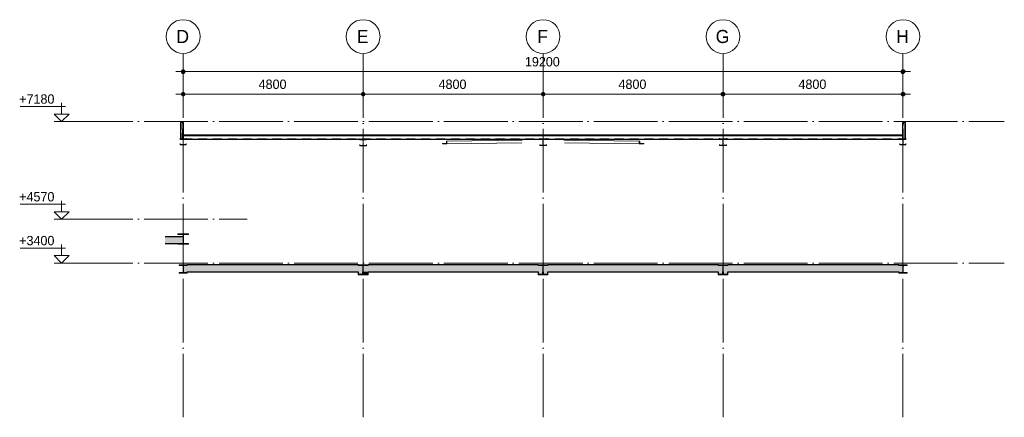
# Model space of a CAD drawing. Header units: millimetres. Extents: x -1359 to 538036, y -4592 to 9900.
# Tile 34 of 43: x 433131 to 459396, y -719 to 9900. Entities that reach past the tile are written whole.
import ezdxf

# ---------------------------------------------------------------- set-up
doc = ezdxf.new("R2010")
doc.units = ezdxf.units.MM
for name, pattern in [('Overhead', [396.875, 238.125, -158.75]), ('WSP_hartlijn', [800, 500, -100, 100, -100]), ('WSP_hhidden', [250, 150, -100]), ('WSP_stramienlijn', [2000, 1700, -150, 0, -150])]:
    doc.linetypes.add(name, pattern=pattern)
for name, color, linetype, lineweight in [('00_algemeen - 0_18mm', 1, 'Continuous', 13), ('00_algemeen - hartlijn', 7, 'WSP_hartlijn', 13), ('00_algemeen - hhidden - 0_13mm', 7, 'WSP_hhidden', 13), ('00_algemeen - overhead', 7, 'Overhead', 13), ('00_maatvoering', 8, 'Continuous', 13), ('00_maatvoering-100', 8, 'Continuous', 13), ('07_stramien', 4, 'Continuous', 13), ('07_stramien - levels', 7, 'Continuous', 13), ('23_vloeren', 2, 'Continuous', 18), ('23_vloeren - hatch', 1, 'Continuous', 18), ('23_vloeren -cut-', 3, 'Continuous', 25), ('28_hoofddraagconstructies - kolommen en liggers', 1, 'Continuous', 13), ('28_hoofddraagconstructies - kolommen en liggers - staal', 1, 'Continuous', 13), ('28_hoofddraagconstructies - kolommen en liggers - staal -cut-', 2, 'Continuous', 13)]:
    doc.layers.add(name, color=color, linetype=linetype, lineweight=lineweight)
doc.styles.add('Revittext', font='txt', dxfattribs={"height": 250})
doc.styles.add('Revittext_2', font='txt', dxfattribs={"height": 350})
doc.dimstyles.new('WSP_25_-_transparant', dxfattribs={"dimscale": 304.8, "dimtxt": 252.223969, "dimasz": 1.312336, "dimexe": 0.656168, "dimexo": 0.0625, "dimgap": 0.213255, "dimtad": 1, "dimdec": 0, "dimzin": 0, "dimdsep": 46, "dimtxsty": 'Revittext', "dimblk1": 'DOTSMALL', "dimblk2": 'DOTSMALL', "dimsah": 1, "dimcen": 0.09, "dimdle": 0.656168, "dimazin": 0, "dimtfac": 1, "dimtdec": 4, "dimtix": 1, "dimtmove": 0, "dimatfit": 3, "dimfxl": 0.656168, "dimfxlon": 1, "dimtvp": 1, "dimtolj": 1, "dimtzin": 0, "dimarcsym": 2})

# ---------------------------------------------------------------- blocks, each defined once
blk = doc.blocks.new('Floors 3 - Floors 3-1340461-as 3_')
at = {"layer": '23_vloeren - hatch', "linetype": 'WSP_hhidden', "lineweight": 13}
h = blk.add_hatch(color=256, dxfattribs=at)
h.paths.add_polyline_path([(33829, 3107), (33930, 3107), (33930, 3170), (33805, 3170), (33805, 3131), (33808, 3119), (33817, 3111)])
h.paths.add_polyline_path([(33771, 3107), (33783, 3111), (33792, 3119), (33795, 3131), (33795, 3170), (33670, 3170), (33670, 3107)])
h.paths.add_polyline_path([(29130, 3107), (29130, 3170), (29005, 3170), (29005, 3131), (29008, 3119), (29017, 3111), (29029, 3107)])
h.paths.add_polyline_path([(28971, 3107), (28983, 3111), (28992, 3119), (28995, 3131), (28995, 3170), (28870, 3170), (28870, 3107)])
h.paths.add_polyline_path([(38577, 3146), (38590, 3151), (38595, 3164), (38595, 3170), (38490, 3170), (38490, 3146)])
at = {"layer": '23_vloeren -cut-'}
for p, q in [((28870, 3170), (28870, 3107)), ((28995, 3131), (28995, 3170)), ((29005, 3170), (29005, 3131)), ((29130, 3107), (29130, 3170)), ((33670, 3170), (33670, 3107)), ((33795, 3131), (33795, 3170)), ((33805, 3170), (33805, 3131)), ((33930, 3107), (33930, 3170)), ((38490, 3170), (38490, 3146)), ((38595, 3164), (38595, 3170)), ((28870, 3107), (28971, 3107)), ((29029, 3107), (29130, 3107)), ((33670, 3107), (33771, 3107)), ((33829, 3107), (33930, 3107)), ((38490, 3146), (38577, 3146))]:
    blk.add_line(p, q, dxfattribs=at)
for centre, radius, start, end in [((38577, 3164), 18, 270, 0), ((28971, 3131), 24, 270, 0), ((29029, 3131), 24, 180, 270), ((33771, 3131), 24, 270, 0), ((33829, 3131), 24, 180, 270)]:
    blk.add_arc(centre, radius, start, end, dxfattribs=at)
blk = doc.blocks.new('Floors 5 - Floors 5-1342812-as 3_')
at = {"layer": '23_vloeren - hatch', "linetype": 'WSP_hhidden', "lineweight": 13}
blk.add_hatch(color=256, dxfattribs=at).paths.add_polyline_path([(24330, 3107), (24330, 3170), (24205, 3170), (24205, 3131), (24208, 3120), (24217, 3111), (24229, 3107)])
at = {"layer": '23_vloeren -cut-'}
for p, q in [((24205, 3170), (24205, 3131)), ((24330, 3107), (24330, 3170)), ((24229, 3107), (24330, 3107))]:
    blk.add_line(p, q, dxfattribs=at)
blk.add_arc((24229, 3131), 24, 180, 270, dxfattribs=at)
blk = doc.blocks.new('Floors 7 - Floors 7-1343910-as 3_')
at = {"layer": '23_vloeren - hatch', "linetype": 'WSP_hhidden', "lineweight": 13}
h = blk.add_hatch(color=256, dxfattribs=at)
h.paths.add_polyline_path([(24171, 3107), (24183, 3111), (24192, 3120), (24195, 3131), (24195, 3170), (24070, 3170), (24070, 3107), (24143, 3107)])
h.paths.add_polyline_path([(19510, 3146), (19510, 3170), (19405, 3170), (19405, 3164), (19410, 3151), (19423, 3146)])
at = {"layer": '23_vloeren -cut-'}
for p, q in [((19405, 3170), (19405, 3164)), ((19510, 3146), (19510, 3170)), ((24070, 3170), (24070, 3107)), ((24195, 3131), (24195, 3170)), ((19423, 3146), (19510, 3146)), ((24070, 3107), (24171, 3107))]:
    blk.add_line(p, q, dxfattribs=at)
for centre, radius, start, end in [((19423, 3164), 18, 180, 270), ((24171, 3131), 24, 270, 0)]:
    blk.add_arc(centre, radius, start, end, dxfattribs=at)
blk = doc.blocks.new('28_WSP_SF_staal - HE v21-0 - HE180A-1315593-as 3_')
at = {"layer": '28_hoofddraagconstructies - kolommen en liggers', "linetype": 'WSP_hhidden'}
blk.add_line((33800, 6732), (33800, 6707), dxfattribs=at)
blk = doc.blocks.new('28_WSP_SF_staal - HE v21-0 - HE180A-1315366-as 3_')
at = {"layer": '28_hoofddraagconstructies - kolommen en liggers', "linetype": 'WSP_hhidden'}
blk.add_line((24200, 6729), (24200, 6705), dxfattribs=at)
blk = doc.blocks.new('28_WSP_SC_staal - RHS v18-0 - SHSC 80x80x4 - S275-1295131-as 3_')
at = {"layer": '00_algemeen - hartlijn'}
blk.add_line((19370, 6720), (19370, 7150), dxfattribs=at)
at = {"layer": '00_algemeen - hhidden - 0_13mm'}
for p, q in [((19334, 6720), (19334, 7150)), ((19406, 6824), (19406, 7150))]:
    blk.add_line(p, q, dxfattribs=at)
at = {"layer": '28_hoofddraagconstructies - kolommen en liggers', "linetype": 'WSP_hhidden'}
blk.add_line((19406, 6720), (19406, 6824), dxfattribs=at)
blk = doc.blocks.new('28_WSP_SC_staal - RHS v18-0 - SHSC 80x80x4 - S275-1295136-as 3_')
at = {"layer": '00_algemeen - hartlijn'}
blk.add_line((38630, 6720), (38630, 7150), dxfattribs=at)
at = {"layer": '00_algemeen - hhidden - 0_13mm'}
for p, q in [((38594, 6824), (38594, 7150)), ((38666, 6720), (38666, 7150))]:
    blk.add_line(p, q, dxfattribs=at)
at = {"layer": '28_hoofddraagconstructies - kolommen en liggers', "linetype": 'WSP_hhidden'}
blk.add_line((38594, 6720), (38594, 6824), dxfattribs=at)
blk = doc.blocks.new('28_WSP_SF_staal - HFL v21-0 - Lequ 70x70x7-1304589-as 3_')
at = {"layer": '28_hoofddraagconstructies - kolommen en liggers', "linetype": 'WSP_hhidden'}
blk.add_hatch(color=256, dxfattribs=at).paths.add_polyline_path([(26316, 6586), (26433, 6587), (26433, 6657), (26427, 6657), (26421, 6653), (26420, 6600), (26417, 6597), (26412, 6595), (26406, 6594), (26319, 6593), (26316, 6589)])
blk.add_line((26406, 6594), (26406, 6594), dxfattribs=at)
at = {"layer": '28_hoofddraagconstructies - kolommen en liggers - staal'}
for p, q in [((26410, 6594), (26324, 6593)), ((28446, 6680), (26429, 6657)), ((26433, 6587), (28433, 6610))]:
    blk.add_line(p, q, dxfattribs=at)
at = {"layer": '28_hoofddraagconstructies - kolommen en liggers - staal -cut-'}
for p, q in [((26316, 6589), (26316, 6586)), ((26316, 6586), (26433, 6587)), ((26406, 6594), (26333, 6594)), ((26421, 6653), (26421, 6603)), ((26433, 6587), (26433, 6657))]:
    blk.add_line(p, q, dxfattribs=at)
at = {"layer": '28_hoofddraagconstructies - kolommen en liggers - staal -cut-', "flags": 128}
for points in [[(26324, 6593), (26322, 6593), (26321, 6593), (26319, 6593), (26318, 6592), (26317, 6591), (26317, 6591), (26316, 6590), (26316, 6589)], [(26410, 6594), (26409, 6594), (26406, 6594)], [(26421, 6603), (26421, 6601), (26420, 6600), (26419, 6598), (26417, 6597), (26415, 6596), (26412, 6595), (26410, 6594)], [(26429, 6657), (26427, 6657), (26426, 6657), (26424, 6656), (26423, 6656), (26422, 6655), (26422, 6654), (26421, 6654), (26421, 6653)]]:
    blk.add_lwpolyline(points, dxfattribs=at)
blk = doc.blocks.new('28_WSP_SF_staal - HFL v21-0 - Lequ 70x70x7-1304587-as 3_')
at = {"layer": '28_hoofddraagconstructies - kolommen en liggers', "linetype": 'WSP_hhidden'}
blk.add_hatch(color=256, dxfattribs=at).paths.add_polyline_path([(31684, 6586), (31684, 6589), (31679, 6593), (31676, 6593), (31588, 6595), (31581, 6598), (31579, 6601), (31579, 6603), (31579, 6653), (31571, 6657), (31567, 6657), (31567, 6587)])
blk.add_line((31594, 6594), (31594, 6594), dxfattribs=at)
at = {"layer": '28_hoofddraagconstructies - kolommen en liggers - staal'}
for p, q in [((31571, 6657), (29554, 6680)), ((29567, 6610), (31567, 6587)), ((31676, 6593), (31590, 6594))]:
    blk.add_line(p, q, dxfattribs=at)
at = {"layer": '28_hoofddraagconstructies - kolommen en liggers - staal -cut-'}
for p, q in [((31567, 6657), (31567, 6587)), ((31567, 6587), (31684, 6586)), ((31579, 6603), (31579, 6653)), ((31667, 6594), (31594, 6594)), ((31684, 6586), (31684, 6589))]:
    blk.add_line(p, q, dxfattribs=at)
at = {"layer": '28_hoofddraagconstructies - kolommen en liggers - staal -cut-', "flags": 128}
for points in [[(31579, 6653), (31579, 6654), (31578, 6654), (31578, 6655), (31577, 6656), (31576, 6656), (31574, 6657), (31573, 6657), (31571, 6657)], [(31590, 6594), (31588, 6595), (31585, 6596), (31583, 6597), (31581, 6598), (31580, 6600), (31579, 6601), (31579, 6603)], [(31594, 6594), (31591, 6594), (31590, 6594)], [(31684, 6589), (31684, 6590), (31683, 6591), (31683, 6591), (31682, 6592), (31681, 6593), (31679, 6593), (31678, 6593), (31676, 6593)]]:
    blk.add_lwpolyline(points, dxfattribs=at)
blk = doc.blocks.new('Level - Level-3995-as 3_')
at = {"layer": '07_stramien - levels'}
for p, q in [((15055, 3800), (16260, 3800)), ((16157, 3600), (16157, 3896)), ((15958, 3600), (16157, 3400)), ((15958, 3600), (16355, 3600)), ((16355, 3600), (16157, 3400)), ((16355, 3400), (15958, 3400))]:
    blk.add_line(p, q, dxfattribs=at)
blk = doc.blocks.new('Grid - Stramienbol 9_0mm-3500-as 3_')
at = {"layer": '07_stramien'}
blk.add_circle((19400, 9450), 450, dxfattribs=at)
blk = doc.blocks.new('DIMBLOCK89-as 3_')
at = {"layer": '00_maatvoering-100'}
h = blk.add_hatch(color=256, dxfattribs=at)
edge = h.paths.add_edge_path()
edge.add_arc((437493, 8513), 50, 0, 360)
h = blk.add_hatch(color=256, dxfattribs=at)
edge = h.paths.add_edge_path()
edge.add_arc((456693, 8513), 50, 0, 360)
for p, q in [((437493, 8713), (437493, 8313)), ((437493, 8513), (437493, 8713)), ((456693, 8713), (456693, 8313)), ((456693, 8513), (456693, 8713)), ((437293, 8513), (456893, 8513))]:
    blk.add_line(p, q, dxfattribs=at)
for centre in [(437493, 8513), (456693, 8513)]:
    blk.add_circle(centre, 50, dxfattribs=at)
at = {"layer": '00_maatvoering-100', "color": 0, "insert": (446608, 8901), "char_height": 250, "width": 1164.11, "attachment_point": 1, "line_spacing_factor": 0.931288, "style": 'Revittext'}
blk.add_mtext('19200', dxfattribs=at)
blk = doc.blocks.new('_DotSmall')
at = {"color": 0, "linetype": 'ByBlock', "const_width": 0.5}
blk.add_lwpolyline([(-0.0625, 0, 1), (0.0625, 0, 1)], format="xyb", close=True, dxfattribs=at)
blk = doc.blocks.new('DIMBLOCK90-as 3_')
at = {"layer": '00_maatvoering-100'}
h = blk.add_hatch(color=256, dxfattribs=at)
edge = h.paths.add_edge_path()
edge.add_arc((437493, 7913), 50, 0, 360)
h = blk.add_hatch(color=256, dxfattribs=at)
edge = h.paths.add_edge_path()
edge.add_arc((442293, 7913), 50, 0, 360)
for p, q in [((437293, 7913), (442293, 7913)), ((437493, 8113), (437493, 7713)), ((437493, 7913), (437493, 8113)), ((442293, 8113), (442293, 7713)), ((442293, 7913), (442293, 8113))]:
    blk.add_line(p, q, dxfattribs=at)
for centre in [(437493, 7913), (442293, 7913)]:
    blk.add_circle(centre, 50, dxfattribs=at)
at = {"layer": '00_maatvoering-100', "color": 0, "insert": (439505, 8301), "char_height": 250, "width": 931.29, "attachment_point": 1, "line_spacing_factor": 0.931288, "style": 'Revittext'}
blk.add_mtext('4800', dxfattribs=at)
blk = doc.blocks.new('DIMBLOCK91-as 3_')
at = {"layer": '00_maatvoering-100'}
h = blk.add_hatch(color=256, dxfattribs=at)
edge = h.paths.add_edge_path()
edge.add_arc((442293, 7913), 50, 0, 360)
h = blk.add_hatch(color=256, dxfattribs=at)
edge = h.paths.add_edge_path()
edge.add_arc((447093, 7913), 50, 0, 360)
for p, q in [((442293, 8113), (442293, 7713)), ((442293, 7913), (442293, 8113)), ((442293, 7913), (447093, 7913)), ((447093, 8113), (447093, 7713)), ((447093, 7913), (447093, 8113))]:
    blk.add_line(p, q, dxfattribs=at)
for centre in [(442293, 7913), (447093, 7913)]:
    blk.add_circle(centre, 50, dxfattribs=at)
at = {"layer": '00_maatvoering-100', "color": 0, "insert": (444305, 8301), "char_height": 250, "width": 931.29, "attachment_point": 1, "line_spacing_factor": 0.931288, "style": 'Revittext'}
blk.add_mtext('4800', dxfattribs=at)
blk = doc.blocks.new('DIMBLOCK92-as 3_')
at = {"layer": '00_maatvoering-100'}
h = blk.add_hatch(color=256, dxfattribs=at)
edge = h.paths.add_edge_path()
edge.add_arc((447093, 7913), 50, 0, 360)
h = blk.add_hatch(color=256, dxfattribs=at)
edge = h.paths.add_edge_path()
edge.add_arc((451893, 7913), 50, 0, 360)
for p, q in [((447093, 8113), (447093, 7713)), ((447093, 7913), (447093, 8113)), ((447093, 7913), (451893, 7913)), ((451893, 8113), (451893, 7713)), ((451893, 7913), (451893, 8113))]:
    blk.add_line(p, q, dxfattribs=at)
for centre in [(447093, 7913), (451893, 7913)]:
    blk.add_circle(centre, 50, dxfattribs=at)
at = {"layer": '00_maatvoering-100', "color": 0, "insert": (449105, 8301), "char_height": 250, "width": 931.29, "attachment_point": 1, "line_spacing_factor": 0.931288, "style": 'Revittext'}
blk.add_mtext('4800', dxfattribs=at)
blk = doc.blocks.new('DIMBLOCK93-as 3_')
at = {"layer": '00_maatvoering-100'}
h = blk.add_hatch(color=256, dxfattribs=at)
edge = h.paths.add_edge_path()
edge.add_arc((451893, 7913), 50, 0, 360)
h = blk.add_hatch(color=256, dxfattribs=at)
edge = h.paths.add_edge_path()
edge.add_arc((456693, 7913), 50, 0, 360)
for p, q in [((451893, 8113), (451893, 7713)), ((451893, 7913), (451893, 8113)), ((451893, 7913), (456893, 7913)), ((456693, 8113), (456693, 7713)), ((456693, 7913), (456693, 8113))]:
    blk.add_line(p, q, dxfattribs=at)
for centre in [(451893, 7913), (456693, 7913)]:
    blk.add_circle(centre, 50, dxfattribs=at)
at = {"layer": '00_maatvoering-100', "color": 0, "insert": (453905, 8301), "char_height": 250, "width": 931.29, "attachment_point": 1, "line_spacing_factor": 0.931288, "style": 'Revittext'}
blk.add_mtext('4800', dxfattribs=at)

msp = doc.modelspace()

# ---------------------------------------------------------------- hatches: boundary and pattern name
at = {"layer": '23_vloeren - hatch'}
msp.add_hatch(color=256, dxfattribs=at).paths.add_polyline_path([(437464.7, 3920), (437476.7, 3923.2), (437485.5, 3932), (437488.7, 3944), (437488.7, 4100), (437007.7, 4100), (437007.7, 3920), (437352.7, 3920)])
h = msp.add_hatch(color=256, dxfattribs=at)
h.paths.add_polyline_path([(447463.1, 3170), (451887.7, 3170), (451887.7, 3308.5), (451884.5, 3320.5), (451875.7, 3329.3), (451863.7, 3332.5), (451762.7, 3332.5), (451762.7, 3350), (447222.7, 3350), (447222.7, 3332.5), (447121.7, 3332.5), (447109.7, 3329.3), (447101, 3320.5), (447097.7, 3308.5), (447097.7, 3170)])
h.paths.add_polyline_path([(451897.7, 3170), (456688, 3170), (456688, 3316), (456682.7, 3328.7), (456670, 3334), (456582.7, 3334), (456582.7, 3350), (452022.7, 3350), (452022.7, 3332.5), (451921.7, 3332.5), (451909.7, 3329.3), (451901, 3320.5), (451897.7, 3308.5)])
h.paths.add_polyline_path([(437497.5, 3170), (442287.7, 3170), (442287.7, 3308.5), (442284.5, 3320.5), (442275.7, 3329.3), (442263.7, 3332.5), (442162.7, 3332.5), (442162.7, 3350), (437602.7, 3350), (437602.7, 3334), (437515.5, 3334), (437502.8, 3328.7), (437497.5, 3316)])
h.paths.add_polyline_path([(444849.2, 3170), (447087.7, 3170), (447087.7, 3308.5), (447084.5, 3320.5), (447075.7, 3329.3), (447063.7, 3332.5), (446962.7, 3332.5), (446962.7, 3350), (442422.7, 3350), (442422.7, 3332.5), (442321.7, 3332.5), (442309.7, 3329.3), (442301, 3320.5), (442297.7, 3308.5), (442297.7, 3170)])
at = {"layer": '28_hoofddraagconstructies - kolommen en liggers - staal'}
for points in [[(437412.7, 6555.4), (437572.7, 6555.4), (437572.7, 6564.4), (437507.4, 6564.8), (437501.4, 6567.7), (437497.2, 6572.9), (437495.7, 6579.5), (437496.1, 6686.8), (437499, 6692.8), (437504.2, 6697), (437510.7, 6698.5), (437572.7, 6698.5), (437572.7, 6707.5), (437412.7, 6707.5), (437412.7, 6698.5), (437478.1, 6698.1), (437484.1, 6695.2), (437488.2, 6690), (437489.7, 6683.5), (437489.4, 6576.1), (437486.5, 6570.1), (437481.2, 6565.9), (437474.7, 6564.4), (437412.7, 6564.4)], [(442202.7, 6534), (442382.7, 6534), (442382.7, 6543.5), (442307.4, 6543.8), (442301.4, 6546.7), (442297.2, 6552), (442295.7, 6558.5), (442296.1, 6683.8), (442299, 6689.8), (442304.2, 6694), (442310.7, 6695.5), (442382.7, 6695.5), (442382.7, 6705), (442202.7, 6705), (442202.7, 6695.5), (442278.1, 6695.1), (442284.1, 6692.2), (442288.2, 6687), (442289.7, 6680.5), (442289.4, 6555.1), (442286.5, 6549.1), (442281.2, 6544.9), (442274.7, 6543.5), (442202.7, 6543.5)], [(447054.7, 6536.4), (447182.7, 6536.4), (447182.7, 6545.9), (447107.4, 6546.3), (447101.4, 6549.2), (447097.2, 6554.4), (447095.7, 6560.9), (447096.1, 6686.3), (447099, 6692.3), (447104.2, 6696.5), (447110.7, 6698), (447182.7, 6698), (447182.7, 6707.5), (447002.7, 6707.5), (447002.7, 6698), (447078.1, 6697.6), (447084.1, 6694.7), (447088.2, 6689.5), (447089.7, 6683), (447089.4, 6557.6), (447086.5, 6551.6), (447081.2, 6547.4), (447074.7, 6545.9), (447002.7, 6545.9), (447002.7, 6536.4)], [(451874, 6536.4), (451982.7, 6536.4), (451982.7, 6545.9), (451907.4, 6546.3), (451901.4, 6549.2), (451897.2, 6554.4), (451895.7, 6560.9), (451896.1, 6686.3), (451899, 6692.3), (451904.2, 6696.5), (451910.7, 6698), (451982.7, 6698), (451982.7, 6707.5), (451802.7, 6707.5), (451802.7, 6698), (451878.1, 6697.6), (451884.1, 6694.7), (451888.2, 6689.5), (451889.7, 6683), (451889.4, 6557.6), (451886.5, 6551.6), (451881.2, 6547.4), (451874, 6545.9), (451802.7, 6545.9), (451802.7, 6536.4)], [(456612.7, 6555.4), (456772.7, 6555.4), (456772.7, 6564.4), (456707.4, 6564.8), (456701.4, 6567.7), (456697.2, 6572.9), (456695.7, 6579.5), (456696.1, 6686.8), (456699, 6692.8), (456704.2, 6697), (456710.7, 6698.5), (456772.7, 6698.5), (456772.7, 6707.5), (456612.7, 6707.5), (456612.7, 6698.5), (456678.1, 6698.1), (456684.1, 6695.2), (456688.2, 6690), (456689.7, 6683.5), (456689.4, 6576.1), (456686.5, 6570.1), (456681.2, 6565.9), (456674.7, 6564.4), (456612.7, 6564.4)], [(437632.7, 3907), (437632.7, 3920), (437520.7, 3920), (437508.7, 3923.2), (437500, 3932), (437496.7, 3944), (437496.7, 4140), (437500, 4152), (437508.7, 4160.8), (437520.7, 4164), (437632.7, 4164), (437632.7, 4177), (437352.7, 4177), (437352.7, 4164), (437464.7, 4164), (437476.7, 4160.8), (437485.5, 4152), (437488.7, 4140), (437488.7, 3944), (437485.5, 3932), (437476.7, 3923.2), (437464.7, 3920), (437352.7, 3920), (437352.7, 3907)], [(437382.7, 3130), (437602.7, 3130), (437602.7, 3146), (437515.5, 3146), (437502.8, 3151.3), (437497.5, 3164), (437497.5, 3316), (437502.8, 3328.7), (437515.5, 3334), (437602.7, 3334), (437602.7, 3350), (437382.7, 3350), (437382.7, 3334), (437470, 3334), (437482.7, 3328.7), (437488, 3316), (437488, 3164), (437482.7, 3151.3), (437470, 3146), (437382.7, 3146)], [(442235.4, 3090), (442422.7, 3090), (442422.7, 3107.5), (442321.7, 3107.5), (442309.7, 3110.7), (442301, 3119.5), (442297.7, 3131.5), (442297.7, 3308.5), (442301, 3320.5), (442309.7, 3329.3), (442321.7, 3332.5), (442422.7, 3332.5), (442422.7, 3350), (442162.7, 3350), (442162.7, 3332.5), (442263.7, 3332.5), (442275.7, 3329.3), (442284.5, 3320.5), (442287.7, 3308.5), (442287.7, 3131.5), (442284.5, 3119.5), (442275.7, 3110.7), (442263.7, 3107.5), (442162.7, 3107.5), (442162.7, 3090)], [(446962.7, 3090), (447222.7, 3090), (447222.7, 3107.5), (447121.7, 3107.5), (447109.7, 3110.7), (447101, 3119.5), (447097.7, 3131.5), (447097.7, 3308.5), (447101, 3320.5), (447109.7, 3329.3), (447121.7, 3332.5), (447222.7, 3332.5), (447222.7, 3350), (446962.7, 3350), (446962.7, 3332.5), (447063.7, 3332.5), (447075.7, 3329.3), (447084.5, 3320.5), (447087.7, 3308.5), (447087.7, 3131.5), (447084.5, 3119.5), (447075.7, 3110.7), (447063.7, 3107.5), (446962.7, 3107.5)], [(451762.7, 3090), (452022.7, 3090), (452022.7, 3107.5), (451921.7, 3107.5), (451909.7, 3110.7), (451901, 3119.5), (451897.7, 3131.5), (451897.7, 3308.5), (451901, 3320.5), (451909.7, 3329.3), (451921.7, 3332.5), (452022.7, 3332.5), (452022.7, 3350), (451762.7, 3350), (451762.7, 3332.5), (451863.7, 3332.5), (451875.7, 3329.3), (451884.5, 3320.5), (451887.7, 3308.5), (451887.7, 3131.5), (451884.5, 3119.5), (451875.7, 3110.7), (451863.7, 3107.5), (451762.7, 3107.5)], [(456802.7, 3130), (456802.7, 3146), (456715.5, 3146), (456702.8, 3151.3), (456697.5, 3164), (456697.5, 3316), (456702.8, 3328.7), (456715.5, 3334), (456802.7, 3334), (456802.7, 3350), (456582.7, 3350), (456582.7, 3334), (456670, 3334), (456682.7, 3328.7), (456688, 3316), (456688, 3164), (456682.7, 3151.3), (456670, 3146), (456582.7, 3146), (456582.7, 3130)]]:
    msp.add_hatch(color=256, dxfattribs=at).paths.add_polyline_path(points)

# ---------------------------------------------------------------- linework, layer by layer
at = {"layer": '00_algemeen - 0_18mm'}
msp.add_line((437492.7, 6802.4), (456692.7, 6802.4), dxfattribs=at)
at = {"layer": '00_algemeen - overhead'}
msp.add_line((437492.7, 6716), (456692.7, 6716), dxfattribs=at)
at = {"layer": '07_stramien', "linetype": 'WSP_stramienlijn'}
for p, q in [((437492.7, -719.1), (437492.7, 9000)), ((442292.7, -719.1), (442292.7, 9000)), ((447092.7, -719.1), (447092.7, 9000)), ((451892.7, -719.1), (451892.7, 9000)), ((456692.7, -719.1), (456692.7, 9000))]:
    msp.add_line(p, q, dxfattribs=at)
at = {"layer": '07_stramien - levels', "linetype": 'WSP_stramienlijn'}
for p, q in [((434448.2, 7180), (459395.8, 7180)), ((434448.2, 4570), (439200.4, 4570)), ((434448.2, 3400), (459395.8, 3400))]:
    msp.add_line(p, q, dxfattribs=at)
at = {"layer": '23_vloeren', "linetype": 'WSP_hhidden', "lineweight": 13}
for p, q in [((437492.7, 6824.4), (437492.7, 6836.9)), ((456692.7, 6836.9), (456692.7, 6824.4))]:
    msp.add_line(p, q, dxfattribs=at)
at = {"layer": '23_vloeren'}
for p, q in [((437492.7, 6813.2), (437492.7, 6824.4)), ((456692.7, 6824.4), (456692.7, 6813.2)), ((437488.7, 3944), (437488.7, 4100)), ((437352.7, 3920), (437464.7, 3920)), ((437497.5, 3316), (437497.5, 3170)), ((437602.7, 3334), (437515.5, 3334)), ((437602.7, 3350), (437602.7, 3334)), ((442162.7, 3332.5), (442162.7, 3350)), ((442263.7, 3332.5), (442162.7, 3332.5)), ((442287.7, 3170), (442287.7, 3308.5)), ((442297.7, 3308.5), (442297.7, 3170)), ((442422.7, 3332.5), (442321.7, 3332.5)), ((442422.7, 3350), (442422.7, 3332.5)), ((446962.7, 3332.5), (446962.7, 3350)), ((447063.7, 3332.5), (446962.7, 3332.5)), ((447087.7, 3170), (447087.7, 3308.5)), ((447097.7, 3308.5), (447097.7, 3170)), ((447222.7, 3332.5), (447121.7, 3332.5)), ((447222.7, 3350), (447222.7, 3332.5)), ((451762.7, 3332.5), (451762.7, 3350)), ((451863.7, 3332.5), (451762.7, 3332.5)), ((451887.7, 3170), (451887.7, 3308.5)), ((451897.7, 3308.5), (451897.7, 3170)), ((452022.7, 3332.5), (451921.7, 3332.5)), ((452022.7, 3350), (452022.7, 3332.5)), ((456582.7, 3334), (456582.7, 3350)), ((456670, 3334), (456582.7, 3334)), ((456688, 3170), (456688, 3316))]:
    msp.add_line(p, q, dxfattribs=at)
for centre, radius, start, end in [((437464.7, 3944), 24, 270, 0), ((437515.5, 3316), 18, 90, 180), ((442263.7, 3308.5), 24, 360, 90), ((442321.7, 3308.5), 24, 90, 180), ((447063.7, 3308.5), 24, 360, 90), ((447121.7, 3308.5), 24, 90, 180), ((451863.7, 3308.5), 24, 360, 90), ((451921.7, 3308.5), 24, 90, 180), ((456670, 3316), 18, 0, 90)]:
    msp.add_arc(centre, radius, start, end, dxfattribs=at)
at = {"layer": '23_vloeren -cut-'}
for p, q in [((437492.7, 6813.2), (437492.7, 6707.5)), ((456692.7, 6813.2), (437492.7, 6813.2)), ((437492.7, 6707.5), (437492.7, 6705.2)), ((437492.7, 6705.2), (456692.7, 6705.2)), ((456692.7, 6707.5), (456692.7, 6813.2)), ((456692.7, 6705.2), (456692.7, 6707.5)), ((437488.7, 4100), (437007.7, 4100)), ((437007.7, 3920), (437352.7, 3920)), ((442162.7, 3350), (437602.7, 3350)), ((437602.7, 3170), (442162.7, 3170)), ((446962.7, 3350), (442422.7, 3350)), ((442422.7, 3170), (446962.7, 3170)), ((451762.7, 3350), (447222.7, 3350)), ((447222.7, 3170), (451762.7, 3170)), ((456582.7, 3350), (452022.7, 3350)), ((452022.7, 3170), (456582.7, 3170))]:
    msp.add_line(p, q, dxfattribs=at)
at = {"layer": '28_hoofddraagconstructies - kolommen en liggers', "linetype": 'WSP_hhidden'}
for p, q in [((437489.7, 6579.5), (437489.7, 6577.9)), ((437494.7, 6720.5), (437492.8, 6720.5)), ((437502.7, 6720.5), (437494.7, 6720.5)), ((437496.1, 6576.1), (437495.7, 6579.5)), ((437502.7, 6720.5), (437502.7, 6824.4)), ((437572.7, 6732.1), (437572.7, 6707.5)), ((442202.7, 6705), (442202.7, 6728.8)), ((442382.7, 6728.8), (442382.7, 6705)), ((447002.7, 6707.5), (447002.7, 6732.1)), ((447182.7, 6732.1), (447182.7, 6707.5)), ((451802.7, 6707.5), (451802.7, 6732.1)), ((451982.7, 6732.1), (451982.7, 6707.5)), ((456612.7, 6707.5), (456612.7, 6732.1)), ((456682.7, 6824.4), (456682.7, 6720.5)), ((456690.7, 6720.5), (456682.7, 6720.5)), ((456693.2, 6720.5), (456690.7, 6720.5)), ((447086.5, 6551.6), (447084.1, 6549.2)), ((451886.5, 6551.6), (451884.1, 6549.2))]:
    msp.add_line(p, q, dxfattribs=at)
at = {"layer": '28_hoofddraagconstructies - kolommen en liggers', "linetype": 'WSP_hhidden', "flags": 128}
for points in [[(456689.7, 6579.5), (456689.4, 6576.1), (456688.2, 6572.9), (456687.6, 6571.7)], [(442289.7, 6558.5), (442289.4, 6555.1), (442288.2, 6552), (442286.5, 6549.1), (442284.1, 6546.7)], [(442301.4, 6546.7), (442299, 6549.1), (442297.2, 6552)], [(447089.7, 6560.9), (447089.4, 6557.6), (447088.2, 6554.4), (447087.3, 6552.8)], [(447101.4, 6549.2), (447099, 6551.6), (447097.2, 6554.4)], [(451889.7, 6560.9), (451889.4, 6557.6), (451888.2, 6554.4), (451887.4, 6552.9)]]:
    msp.add_lwpolyline(points, dxfattribs=at)
at = {"layer": '28_hoofddraagconstructies - kolommen en liggers - staal'}
for p, q in [((437422.7, 7150), (437422.7, 6720.5)), ((437422.7, 7150), (437430.7, 7150)), ((437430.7, 7150), (437494.7, 7150)), ((437494.7, 7150), (437502.7, 7150)), ((437502.7, 6824.4), (437502.7, 7150)), ((456682.7, 7150), (456682.7, 6824.4)), ((456682.7, 7150), (456690.7, 7150)), ((456690.7, 7150), (456754.7, 7150)), ((456754.7, 7150), (456762.7, 7150)), ((456762.7, 6720.5), (456762.7, 7150)), ((437412.7, 6707.5), (437412.7, 6732.1)), ((437412.7, 6564.4), (437412.7, 6589.1)), ((437430.7, 6720.5), (437422.7, 6720.5)), ((437492.7, 6720.5), (437430.7, 6720.5)), ((437572.7, 6564.4), (437572.7, 6589.1)), ((442202.7, 6567.2), (442202.7, 6543.5)), ((442382.7, 6567.2), (442382.7, 6543.5)), ((447002.7, 6570.6), (447002.7, 6545.9)), ((447182.7, 6570.6), (447182.7, 6545.9)), ((451802.7, 6570.6), (451802.7, 6545.9)), ((451982.7, 6570.6), (451982.7, 6545.9)), ((456612.7, 6589.1), (456612.7, 6564.4)), ((456754.7, 6720.5), (456693.3, 6720.5)), ((456762.7, 6720.5), (456754.7, 6720.5)), ((456772.7, 6732.1), (456772.7, 6707.5)), ((456772.7, 6589.1), (456772.7, 6564.4)), ((437488.7, 4100), (437488.7, 3944)), ((437464.7, 3920), (437352.7, 3920)), ((437497.5, 3170), (437497.5, 3316)), ((437515.5, 3334), (437602.7, 3334)), ((437602.7, 3334), (437602.7, 3350)), ((442162.7, 3350), (442162.7, 3332.5)), ((442162.7, 3332.5), (442263.7, 3332.5)), ((442287.7, 3308.5), (442287.7, 3170)), ((442297.7, 3170), (442297.7, 3308.5)), ((442321.7, 3332.5), (442422.7, 3332.5)), ((442422.7, 3332.5), (442422.7, 3350)), ((446962.7, 3350), (446962.7, 3332.5)), ((446962.7, 3332.5), (447063.7, 3332.5)), ((447087.7, 3308.5), (447087.7, 3170)), ((447097.7, 3170), (447097.7, 3308.5)), ((447121.7, 3332.5), (447222.7, 3332.5)), ((447222.7, 3332.5), (447222.7, 3350)), ((451762.7, 3350), (451762.7, 3332.5)), ((451762.7, 3332.5), (451863.7, 3332.5)), ((451887.7, 3308.5), (451887.7, 3170)), ((451897.7, 3170), (451897.7, 3308.5)), ((451921.7, 3332.5), (452022.7, 3332.5)), ((452022.7, 3332.5), (452022.7, 3350)), ((456582.7, 3350), (456582.7, 3334)), ((456582.7, 3334), (456670, 3334)), ((456688, 3316), (456688, 3170))]:
    msp.add_line(p, q, dxfattribs=at)
for centre, radius, start, end in [((437464.7, 3944), 24, 270, 0), ((437515.5, 3316), 18, 90, 180), ((442263.7, 3308.5), 24, 0, 90), ((442321.7, 3308.5), 24, 90, 180), ((447063.7, 3308.5), 24, 0, 90), ((447121.7, 3308.5), 24, 90, 180), ((451863.7, 3308.5), 24, 0, 90), ((451921.7, 3308.5), 24, 90, 180), ((456670, 3316), 18, 0, 90)]:
    msp.add_arc(centre, radius, start, end, dxfattribs=at)
at = {"layer": '28_hoofddraagconstructies - kolommen en liggers - staal -cut-'}
for p, q in [((437572.7, 6707.5), (437412.7, 6707.5)), ((437412.7, 6707.5), (437412.7, 6698.5)), ((437412.7, 6698.5), (437474.7, 6698.5)), ((437489.7, 6683.5), (437489.7, 6579.5)), ((437495.7, 6579.5), (437495.7, 6683.5)), ((437510.7, 6698.5), (437572.7, 6698.5)), ((437572.7, 6698.5), (437572.7, 6707.5)), ((442202.7, 6705), (442202.7, 6695.5)), ((442382.7, 6705), (442202.7, 6705)), ((442202.7, 6695.5), (442274.7, 6695.5)), ((442289.7, 6680.5), (442289.7, 6558.5)), ((442295.7, 6558.5), (442295.7, 6680.5)), ((442310.7, 6695.5), (442382.7, 6695.5)), ((442382.7, 6695.5), (442382.7, 6705)), ((447002.7, 6707.5), (447002.7, 6698)), ((447182.7, 6707.5), (447002.7, 6707.5)), ((447002.7, 6698), (447074.7, 6698)), ((447089.7, 6683), (447089.7, 6560.9)), ((447095.7, 6560.9), (447095.7, 6683)), ((447110.7, 6698), (447182.7, 6698)), ((447182.7, 6698), (447182.7, 6707.5)), ((451802.7, 6707.5), (451802.7, 6698)), ((451982.7, 6707.5), (451802.7, 6707.5)), ((451802.7, 6698), (451874.7, 6698)), ((451889.7, 6683), (451889.7, 6560.9)), ((451895.7, 6560.9), (451895.7, 6683)), ((451910.7, 6698), (451982.7, 6698)), ((451982.7, 6698), (451982.7, 6707.5)), ((456612.7, 6707.5), (456612.7, 6698.5)), ((456772.7, 6707.5), (456612.7, 6707.5)), ((456612.7, 6698.5), (456674.7, 6698.5)), ((456689.7, 6683.5), (456689.7, 6579.5)), ((456695.7, 6579.5), (456695.7, 6683.5)), ((456710.7, 6698.5), (456772.7, 6698.5)), ((456772.7, 6698.5), (456772.7, 6707.5)), ((437474.7, 6564.4), (437412.7, 6564.4)), ((437412.7, 6564.4), (437412.7, 6555.4)), ((437412.7, 6555.4), (437572.7, 6555.4)), ((437572.7, 6564.4), (437510.7, 6564.4)), ((437572.7, 6555.4), (437572.7, 6564.4)), ((442274.7, 6543.5), (442202.7, 6543.5)), ((442202.7, 6543.5), (442202.7, 6534)), ((442202.7, 6534), (442382.7, 6534)), ((442382.7, 6543.5), (442310.7, 6543.5)), ((442382.7, 6534), (442382.7, 6543.5)), ((447074.7, 6545.9), (447002.7, 6545.9)), ((447002.7, 6545.9), (447002.7, 6536.4)), ((447002.7, 6536.4), (447182.7, 6536.4)), ((447087.3, 6552.8), (447086.5, 6551.6)), ((447182.7, 6545.9), (447110.7, 6545.9)), ((447182.7, 6536.4), (447182.7, 6545.9)), ((451874.7, 6545.9), (451802.7, 6545.9)), ((451802.7, 6545.9), (451802.7, 6536.4)), ((451802.7, 6536.4), (451982.7, 6536.4)), ((451887.4, 6552.8), (451886.5, 6551.6)), ((451982.7, 6545.9), (451910.7, 6545.9)), ((451982.7, 6536.4), (451982.7, 6545.9)), ((456674.7, 6564.4), (456612.7, 6564.4)), ((456612.7, 6564.4), (456612.7, 6555.4)), ((456612.7, 6555.4), (456772.7, 6555.4)), ((456772.7, 6564.4), (456710.7, 6564.4)), ((456772.7, 6555.4), (456772.7, 6564.4)), ((437352.7, 4177), (437352.7, 4164)), ((437632.7, 4177), (437352.7, 4177)), ((437352.7, 4164), (437464.7, 4164)), ((437488.7, 4140), (437488.7, 4100)), ((437496.7, 3944), (437496.7, 4140)), ((437520.7, 4164), (437632.7, 4164)), ((437632.7, 4164), (437632.7, 4177)), ((437352.7, 3920), (437352.7, 3907)), ((437352.7, 3907), (437632.7, 3907)), ((437632.7, 3920), (437520.7, 3920)), ((437632.7, 3907), (437632.7, 3920)), ((437602.7, 3350), (437382.7, 3350)), ((437382.7, 3350), (437382.7, 3334)), ((437382.7, 3334), (437470, 3334)), ((437488, 3316), (437488, 3164)), ((437497.5, 3164), (437497.5, 3170)), ((442422.7, 3350), (442162.7, 3350)), ((442287.7, 3170), (442287.7, 3131.5)), ((442297.7, 3131.5), (442297.7, 3170)), ((447222.7, 3350), (446962.7, 3350)), ((447087.7, 3170), (447087.7, 3131.5)), ((447097.7, 3131.5), (447097.7, 3170)), ((452022.7, 3350), (451762.7, 3350)), ((451887.7, 3170), (451887.7, 3131.5)), ((451897.7, 3131.5), (451897.7, 3170)), ((456802.7, 3350), (456582.7, 3350)), ((456688, 3170), (456688, 3164)), ((456697.5, 3164), (456697.5, 3316)), ((456715.5, 3334), (456802.7, 3334)), ((456802.7, 3334), (456802.7, 3350)), ((437470, 3146), (437382.7, 3146)), ((437382.7, 3146), (437382.7, 3130)), ((437382.7, 3130), (437602.7, 3130)), ((437602.7, 3146), (437515.5, 3146)), ((437602.7, 3130), (437602.7, 3146)), ((442263.7, 3107.5), (442162.7, 3107.5)), ((442162.7, 3107.5), (442162.7, 3090)), ((442162.7, 3090), (442422.7, 3090)), ((442422.7, 3107.5), (442321.7, 3107.5)), ((442422.7, 3090), (442422.7, 3107.5)), ((447063.7, 3107.5), (446962.7, 3107.5)), ((446962.7, 3107.5), (446962.7, 3090)), ((446962.7, 3090), (447222.7, 3090)), ((447222.7, 3107.5), (447121.7, 3107.5)), ((447222.7, 3090), (447222.7, 3107.5)), ((451863.7, 3107.5), (451762.7, 3107.5)), ((451762.7, 3107.5), (451762.7, 3090)), ((451762.7, 3090), (452022.7, 3090)), ((452022.7, 3107.5), (451921.7, 3107.5)), ((452022.7, 3090), (452022.7, 3107.5)), ((456670, 3146), (456582.7, 3146)), ((456582.7, 3146), (456582.7, 3130)), ((456582.7, 3130), (456802.7, 3130)), ((456802.7, 3146), (456715.5, 3146)), ((456802.7, 3130), (456802.7, 3146))]:
    msp.add_line(p, q, dxfattribs=at)
at = {"layer": '28_hoofddraagconstructies - kolommen en liggers - staal -cut-', "flags": 128}
for points in [[(437474.7, 6698.5), (437478.1, 6698.1), (437481.2, 6697), (437484.1, 6695.2), (437486.5, 6692.8), (437488.2, 6690), (437489.4, 6686.8), (437489.7, 6683.5)], [(437489.6, 6577.8), (437489.4, 6576.1), (437488.2, 6572.9), (437486.5, 6570.1), (437484.1, 6567.7), (437481.2, 6565.9), (437478.1, 6564.8), (437474.7, 6564.4)], [(437495.7, 6683.5), (437496.1, 6686.8), (437497.2, 6690), (437499, 6692.8), (437501.4, 6695.2), (437504.2, 6697), (437507.4, 6698.1), (437510.7, 6698.5)], [(437510.7, 6564.4), (437507.4, 6564.8), (437504.2, 6565.9), (437501.4, 6567.7), (437499, 6570.1), (437497.2, 6572.9), (437496.1, 6576.1)], [(442274.7, 6695.5), (442278.1, 6695.1), (442281.2, 6694), (442284.1, 6692.2), (442286.5, 6689.8), (442288.2, 6687), (442289.4, 6683.8), (442289.7, 6680.5)], [(442295.7, 6680.5), (442296.1, 6683.8), (442297.2, 6687), (442299, 6689.8), (442301.4, 6692.2), (442304.2, 6694), (442307.4, 6695.1), (442310.7, 6695.5)], [(447074.7, 6698), (447078.1, 6697.6), (447081.2, 6696.5), (447084.1, 6694.7), (447086.5, 6692.3), (447088.2, 6689.5), (447089.4, 6686.3), (447089.7, 6683)], [(447095.7, 6683), (447096.1, 6686.3), (447097.2, 6689.5), (447099, 6692.3), (447101.4, 6694.7), (447104.2, 6696.5), (447107.4, 6697.6), (447110.7, 6698)], [(451874.7, 6698), (451878.1, 6697.6), (451881.2, 6696.5), (451884.1, 6694.7), (451886.5, 6692.3), (451888.2, 6689.5), (451889.4, 6686.3), (451889.7, 6683)], [(451895.7, 6683), (451896.1, 6686.3), (451897.2, 6689.5), (451899, 6692.3), (451901.4, 6694.7), (451904.2, 6696.5), (451907.4, 6697.6), (451910.7, 6698)], [(456674.7, 6698.5), (456678.1, 6698.1), (456681.2, 6697), (456684.1, 6695.2), (456686.5, 6692.8), (456688.2, 6690), (456689.4, 6686.8), (456689.7, 6683.5)], [(456687.5, 6571.6), (456686.5, 6570.1), (456684.1, 6567.7), (456681.2, 6565.9), (456678.1, 6564.8), (456674.7, 6564.4)], [(456695.7, 6683.5), (456696.1, 6686.8), (456697.2, 6690), (456699, 6692.8), (456701.4, 6695.2), (456704.2, 6697), (456707.4, 6698.1), (456710.7, 6698.5)], [(456710.7, 6564.4), (456707.4, 6564.8), (456704.2, 6565.9), (456701.4, 6567.7), (456699, 6570.1), (456697.2, 6572.9), (456696.1, 6576.1), (456695.7, 6579.5)], [(442284.1, 6546.7), (442281.2, 6544.9), (442278.1, 6543.8), (442274.7, 6543.5)], [(442297.2, 6552), (442296.1, 6555.1), (442295.7, 6558.5)], [(442310.7, 6543.5), (442307.4, 6543.8), (442304.2, 6544.9), (442301.4, 6546.7)], [(447084.1, 6549.2), (447081.2, 6547.4), (447078.1, 6546.3), (447074.7, 6545.9)], [(447097.2, 6554.4), (447096.1, 6557.6), (447095.7, 6560.9)], [(447110.7, 6545.9), (447107.4, 6546.3), (447104.2, 6547.4), (447101.4, 6549.2)], [(451884.1, 6549.2), (451881.2, 6547.4), (451878.1, 6546.3), (451874.7, 6545.9)], [(451910.7, 6545.9), (451907.4, 6546.3), (451904.2, 6547.4), (451901.4, 6549.2), (451899, 6551.6), (451897.2, 6554.4), (451896.1, 6557.6), (451895.7, 6560.9)]]:
    msp.add_lwpolyline(points, dxfattribs=at)
at = {"layer": '28_hoofddraagconstructies - kolommen en liggers - staal -cut-'}
for centre, radius, start, end in [((437464.7, 4140), 24, 0, 90), ((437520.7, 4140), 24, 90, 180), ((437520.7, 3944), 24, 180, 270), ((437470, 3316), 18, 0, 90), ((437470, 3164), 18, 270, 0), ((437515.5, 3164), 18, 180, 270), ((456670, 3164), 18, 270, 0), ((456715.5, 3316), 18, 90, 180), ((456715.5, 3164), 18, 180, 270), ((442263.7, 3131.5), 24, 270, 0), ((442321.7, 3131.5), 24, 180, 270), ((447063.7, 3131.5), 24, 270, 0), ((447121.7, 3131.5), 24, 180, 270), ((451863.7, 3131.5), 24, 270, 0), ((451921.7, 3131.5), 24, 180, 270)]:
    msp.add_arc(centre, radius, start, end, dxfattribs=at)

# ---------------------------------------------------------------- block references
at = {"layer": '07_stramien'}
for p in [(418092.7, 0), (422892.7, 0), (427692.7, 0), (432492.7, 0), (437292.7, 0)]:
    msp.add_blockref('Grid - Stramienbol 9_0mm-3500-as 3_', p, dxfattribs=at)
at = {"layer": '07_stramien - levels'}
for p in [(418092.7, 3780), (418092.7, 1170), (418092.7, 0)]:
    msp.add_blockref('Level - Level-3995-as 3_', p, dxfattribs=at)
at = {"layer": '23_vloeren'}
for name in ['Floors 7 - Floors 7-1343910-as 3_', 'Floors 5 - Floors 5-1342812-as 3_', 'Floors 3 - Floors 3-1340461-as 3_']:
    msp.add_blockref(name, (418092.7, 0), dxfattribs=at)
at = {"layer": '28_hoofddraagconstructies - kolommen en liggers', "linetype": 'WSP_hhidden'}
for name, p in [('28_WSP_SC_staal - RHS v18-0 - SHSC 80x80x4 - S275-1295131-as 3_', (418092.7, 0)), ('28_WSP_SC_staal - RHS v18-0 - SHSC 80x80x4 - S275-1295136-as 3_', (418092.7, 0)), ('28_WSP_SF_staal - HE v21-0 - HE180A-1315366-as 3_', (418092.7, 0)), ('28_WSP_SF_staal - HFL v21-0 - Lequ 70x70x7-1304589-as 3_', (418092.7, 0)), ('28_WSP_SF_staal - HE v21-0 - HE180A-1315593-as 3_', (413292.7, 0)), ('28_WSP_SF_staal - HFL v21-0 - Lequ 70x70x7-1304587-as 3_', (418092.7, 0)), ('28_WSP_SF_staal - HE v21-0 - HE180A-1315593-as 3_', (418092.7, 0))]:
    msp.add_blockref(name, p, dxfattribs=at)

# ---------------------------------------------------------------- texts
at = {"layer": '07_stramien', "char_height": 350, "attachment_point": 1, "style": 'Revittext_2'}
for s, insert, width in [('D', (437310.6, 9625.6), 432.911), ('E', (442124.1, 9625.6), 400.844), ('F', (446937.1, 9625.6), 368.776), ('G', (451697.6, 9625.6), 464.979), ('H', (456510.6, 9625.6), 432.911)]:
    msp.add_mtext(s, dxfattribs=dict(at, insert=insert, width=width))
at = {"layer": '07_stramien - levels', "char_height": 250, "width": 1178.481, "attachment_point": 1, "style": 'Revittext'}
for s, insert in [('+7180', (433118.4, 7905.7)), ('+4570', (433118.4, 5295.7)), ('+3400', (433118.4, 4125.7))]:
    msp.add_mtext(s, dxfattribs=dict(at, insert=insert))

# ---------------------------------------------------------------- dimensions: what is measured, and where the dimension line sits
at = {"layer": '00_maatvoering'}
for base, p1, p2, override, picture, middle in [((456692.7, 8512.7), (437492.7, 8712.7), (456692.7, 8712.7), {"dimpost": '<>', "dimfxl": 19200}, 'DIMBLOCK89-as 3_', (447092.7, 8705.4)), ((442292.7, 7912.7), (437492.7, 8112.7), (442292.7, 8112.7), {"dimpost": '<>', "dimfxl": 4800}, 'DIMBLOCK90-as 3_', (439892.7, 8105.4)), ((447092.7, 7912.7), (442292.7, 8112.7), (447092.7, 8112.7), {"dimpost": '<>', "dimfxl": 4800}, 'DIMBLOCK91-as 3_', (444692.7, 8105.4)), ((451892.7, 7912.7), (447092.7, 8112.7), (451892.7, 8112.7), {"dimpost": '<>', "dimfxl": 4800}, 'DIMBLOCK92-as 3_', (449492.7, 8105.4)), ((456692.7, 7912.7), (451892.7, 8112.7), (456692.7, 8112.7), {"dimpost": '<>', "dimfxl": 4800}, 'DIMBLOCK93-as 3_', (454292.7, 8105.4))]:
    dim = msp.add_linear_dim(base=base, p1=p1, p2=p2, dimstyle='WSP_25_-_transparant', override=override, dxfattribs=at)
    dim.commit()
    dim.dimension.update_dxf_attribs({"geometry": picture, "text_midpoint": middle})

doc.saveas('drawing.dxf')
